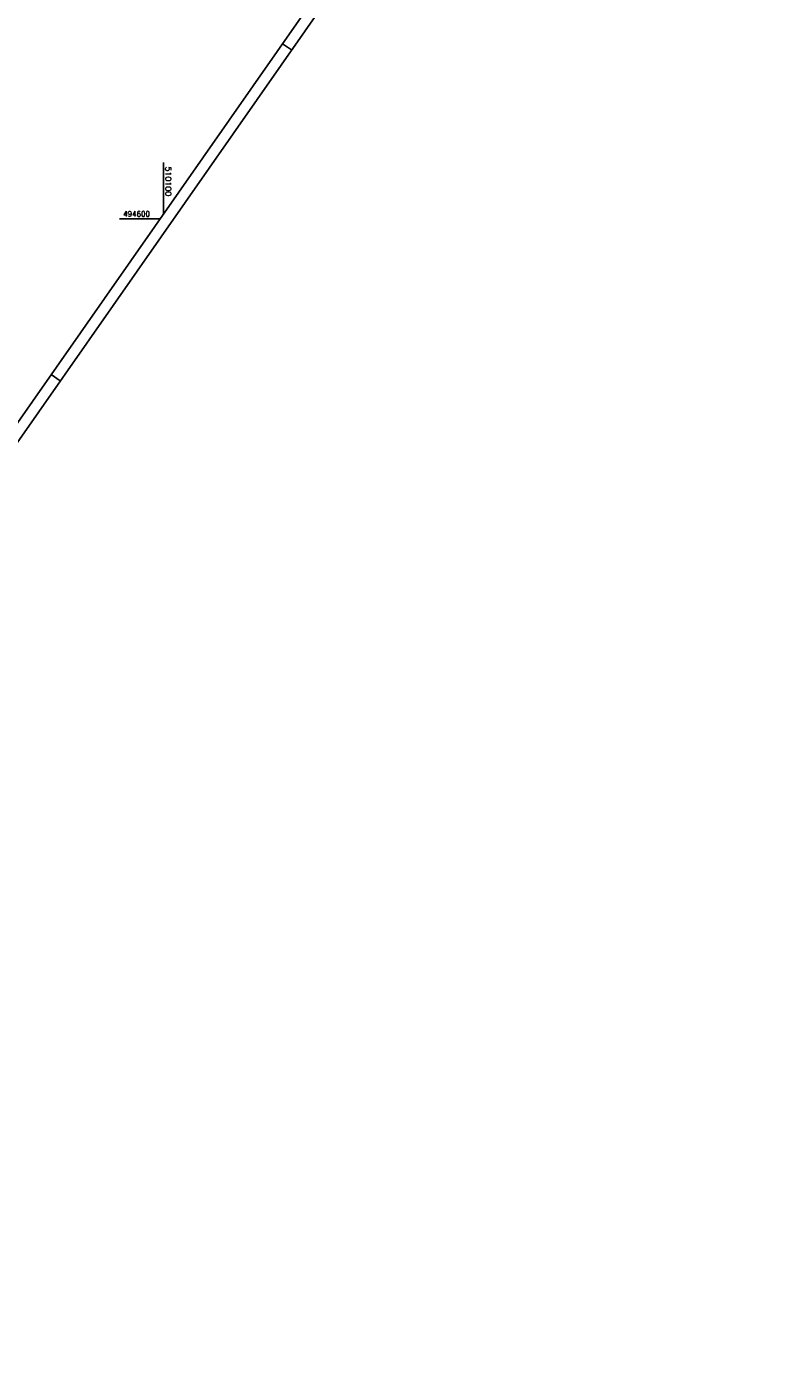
# Model space of a CAD drawing. Extents: x 509491 to 510385, y 494071 to 495171.
# Tile 5 of 9: x 510037 to 510385, y 494071 to 494688. Entities that reach past the tile are written whole.
import ezdxf

# ---------------------------------------------------------------- set-up
doc = ezdxf.new("R2010")
doc.units = 0
doc.header["$LTSCALE"] = 10
doc.header["$MEASUREMENT"] = 0
doc.linetypes.add('LT00', pattern=[0])
doc.layers.add('RAHMEN', color=250, linetype='Continuous')
doc.layers.add('V_RASTER', color=250, linetype='LT00')
doc.styles.get("Standard").update_dxf_attribs({"font": 'romans.shx', "width": 0.8})

msp = doc.modelspace()

# ---------------------------------------------------------------- linework, layer by layer
at = {"layer": 'RAHMEN'}
for p, q in [((510158.64, 494677.42), (510154.54, 494680.28)), ((510052.64, 494525.8), (510048.54, 494528.66))]:
    msp.add_line(p, q, dxfattribs=at)
for points in [[(510141.55, 495171.32), (509491.22, 494241.11), (509734.64, 494070.93), (510384.96, 495001.15), (510141.55, 495171.32)], [(510131.32, 495147.97), (509601.32, 494389.86), (509836.54, 494225.42), (510366.54, 494983.53), (510131.32, 495147.97)]]:
    msp.add_lwpolyline(points, dxfattribs=at)
at = {"layer": 'V_RASTER'}
for p, q in [((510100, 494625.78), (510100, 494602.27)), ((510098.41, 494600), (510079.91, 494600))]:
    msp.add_line(p, q, dxfattribs=at)

# ---------------------------------------------------------------- texts
for s, rotation, width, p in [(' 510100', 270.00101, 1.058, (510101, 494625.78)), (' 494600', 0.00101, 0.955, (510079.91, 494601))]:
    msp.add_text(s, height=2.5, rotation=rotation, dxfattribs=dict(at, width=width)).set_placement(p)

doc.saveas('drawing.dxf')
